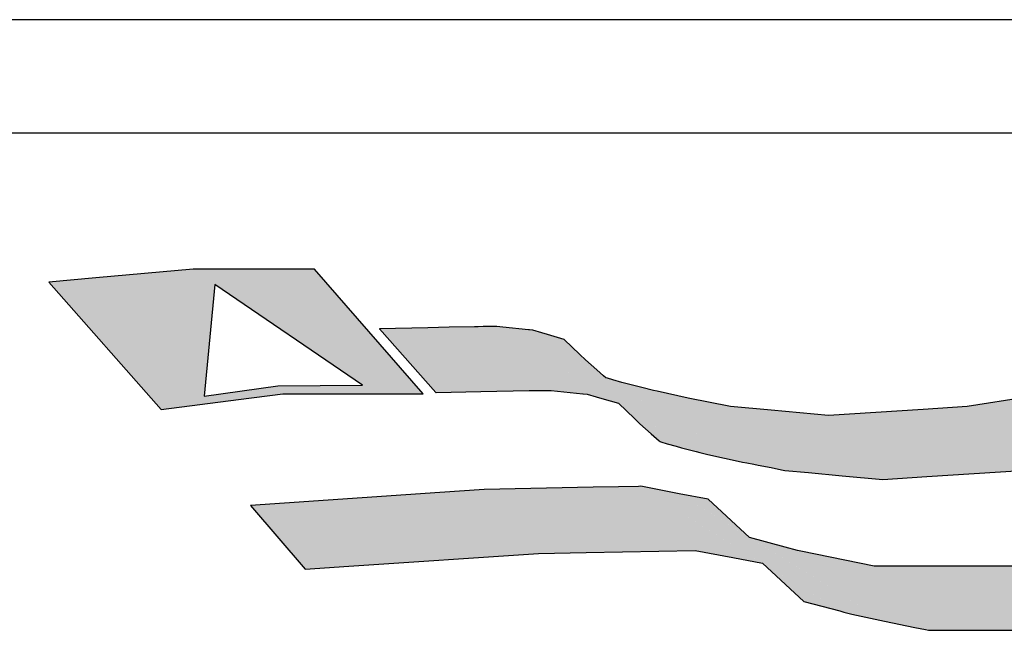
# Model space of a CAD drawing. Extents: x -1825 to 98, y 5678 to 6985.
# Tile 39 of 86: x -1070 to -1054, y 6497 to 6507. Entities that reach past the tile are written whole.
import ezdxf

# ---------------------------------------------------------------- set-up
doc = ezdxf.new("R2010")
doc.units = 0
doc.header["$MEASUREMENT"] = 0
doc.layers.add('CARIMBO', color=7, linetype='CONTINUOUS')

msp = doc.modelspace()

# ---------------------------------------------------------------- hatches: boundary and pattern name
at = {"layer": 'CARIMBO'}
h = msp.add_hatch(color=162, dxfattribs=at)
h.paths.add_polyline_path([(-1065.033, 6502.853), (-1066.502, 6502.853), (-1066.967, 6502.853), (-1068.516, 6502.715), (-1069.26, 6502.649), (-1067.474, 6500.619), (-1066.243, 6500.779), (-1065.54, 6500.87), (-1063.768, 6500.87), (-1063.303, 6500.87)])
h.paths.add_polyline_path([(-1064.268, 6501.005), (-1065.616, 6500.995), (-1066.792, 6500.834), (-1066.621, 6502.609)], flags=16)
h = msp.add_hatch(color=10, dxfattribs=at)
h.paths.add_polyline_path([(-1050.526, 6501.481), (-1050.524, 6501.48), (-1050.526, 6501.483)])
h.paths.add_polyline_path([(-1055.35, 6500.621), (-1053.784, 6499.65), (-1053.167, 6499.748), (-1054.649, 6500.668)])
h.paths.add_polyline_path([(-1054.649, 6500.668), (-1053.167, 6499.748), (-1052.132, 6499.913), (-1053.614, 6500.832)])
h.paths.add_polyline_path([(-1053.614, 6500.832), (-1052.132, 6499.913), (-1051.551, 6500.034), (-1052.997, 6500.93)])
h.paths.add_polyline_path([(-1051.086, 6501.329), (-1049.682, 6500.458), (-1049.665, 6500.463), (-1051.069, 6501.333)])
h.paths.add_polyline_path([(-1051.069, 6501.333), (-1049.665, 6500.463), (-1049.67, 6500.47), (-1051.064, 6501.334)])
h.paths.add_polyline_path([(-1051.064, 6501.334), (-1049.67, 6500.47), (-1049.835, 6500.665), (-1050.958, 6501.361)])
h.paths.add_polyline_path([(-1050.958, 6501.361), (-1049.835, 6500.665), (-1050.524, 6501.48), (-1050.526, 6501.481)])
h.paths.add_polyline_path([(-1051.532, 6501.236), (-1050.093, 6500.344), (-1049.682, 6500.458), (-1051.086, 6501.329)])
h.paths.add_polyline_path([(-1052.997, 6500.93), (-1051.551, 6500.034), (-1050.221, 6500.312), (-1051.666, 6501.208)])
h.paths.add_polyline_path([(-1051.666, 6501.208), (-1050.221, 6500.312), (-1050.093, 6500.344), (-1051.532, 6501.236)])
h.paths.add_polyline_path([(-1060.057, 6501.026), (-1057.972, 6499.734), (-1057.769, 6499.694), (-1059.825, 6500.969)])
h.paths.add_polyline_path([(-1059.825, 6500.969), (-1057.769, 6499.694), (-1057.603, 6499.661), (-1059.637, 6500.922)])
h.paths.add_polyline_path([(-1059.637, 6500.922), (-1057.603, 6499.661), (-1057.55, 6499.65), (-1059.581, 6500.91)])
h.paths.add_polyline_path([(-1059.581, 6500.91), (-1057.55, 6499.65), (-1057.174, 6499.615), (-1059.086, 6500.801)])
h.paths.add_polyline_path([(-1059.086, 6500.801), (-1057.174, 6499.615), (-1056.637, 6499.565), (-1058.415, 6500.668)])
h.paths.add_polyline_path([(-1057.769, 6500.607), (-1055.99, 6499.504), (-1055.29, 6499.551), (-1056.855, 6500.522)])
h.paths.add_polyline_path([(-1056.855, 6500.522), (-1055.29, 6499.551), (-1053.784, 6499.65), (-1055.35, 6500.621)])
h.paths.add_polyline_path([(-1058.415, 6500.668), (-1056.637, 6499.565), (-1055.99, 6499.504), (-1057.769, 6500.607)])
h.paths.add_polyline_path([(-1062.487, 6501.938), (-1060.765, 6500.871), (-1060.758, 6500.87), (-1062.481, 6501.938)])
h.paths.add_polyline_path([(-1062.481, 6501.938), (-1060.758, 6500.87), (-1060.693, 6500.863), (-1062.427, 6501.938)])
h.paths.add_polyline_path([(-1062.427, 6501.938), (-1060.693, 6500.863), (-1060.549, 6500.821), (-1062.351, 6501.939)])
h.paths.add_polyline_path([(-1062.351, 6501.939), (-1060.549, 6500.821), (-1060.459, 6500.795), (-1062.304, 6501.939)])
h.paths.add_polyline_path([(-1062.304, 6501.939), (-1060.459, 6500.795), (-1060.197, 6500.718), (-1062.166, 6501.939)])
h.paths.add_polyline_path([(-1061.631, 6501.888), (-1060.4, 6501.125), (-1060.436, 6501.157), (-1061.613, 6501.886)], flags=17)
h.paths.add_polyline_path([(-1061.613, 6501.886), (-1060.436, 6501.157), (-1060.543, 6501.251), (-1061.558, 6501.881)], flags=16)
h.paths.add_polyline_path([(-1061.558, 6501.881), (-1060.543, 6501.251), (-1060.722, 6501.409), (-1061.414, 6501.839)], flags=17)
h.paths.add_polyline_path([(-1061.414, 6501.839), (-1060.722, 6501.409), (-1060.809, 6501.493), (-1061.324, 6501.812)], flags=17)
h.paths.add_polyline_path([(-1061.324, 6501.812), (-1060.809, 6501.493), (-1061.062, 6501.736)], flags=17)
h.paths.add_polyline_path([(-1062.166, 6501.939), (-1058.96, 6499.951), (-1058.902, 6499.937), (-1062.131, 6501.939)])
h.paths.add_polyline_path([(-1062.131, 6501.939), (-1058.902, 6499.937), (-1058.772, 6499.905), (-1062.038, 6501.93)])
h.paths.add_polyline_path([(-1062.038, 6501.93), (-1058.772, 6499.905), (-1058.245, 6499.789), (-1061.631, 6501.888)])
h.paths.add_polyline_path([(-1059.535, 6500.108), (-1059.524, 6500.105), (-1059.549, 6500.12)], flags=17)
h.paths.add_polyline_path([(-1059.549, 6500.12), (-1059.524, 6500.105), (-1059.422, 6500.075), (-1059.678, 6500.234)], flags=17)
h.paths.add_polyline_path([(-1059.678, 6500.234), (-1059.422, 6500.075), (-1059.28, 6500.035), (-1059.857, 6500.392)], flags=16)
h.paths.add_polyline_path([(-1059.857, 6500.392), (-1059.28, 6500.035), (-1059.191, 6500.009), (-1059.943, 6500.475)], flags=17)
h.paths.add_polyline_path([(-1059.943, 6500.475), (-1059.191, 6500.009), (-1058.96, 6499.951), (-1060.197, 6500.718)], flags=17)
h.paths.add_polyline_path([(-1060.4, 6501.125), (-1058.245, 6499.789), (-1058.221, 6499.783), (-1060.372, 6501.117)])
h.paths.add_polyline_path([(-1060.372, 6501.117), (-1058.221, 6499.783), (-1058.154, 6499.77), (-1060.287, 6501.093)])
h.paths.add_polyline_path([(-1060.287, 6501.093), (-1058.154, 6499.77), (-1058.042, 6499.748), (-1060.145, 6501.052)])
h.paths.add_polyline_path([(-1060.145, 6501.052), (-1058.042, 6499.748), (-1057.972, 6499.734), (-1060.057, 6501.026)])
h.paths.add_polyline_path([(-1062.89, 6501.929), (-1061.266, 6500.922), (-1060.765, 6500.871), (-1062.487, 6501.938)])
h.paths.add_polyline_path([(-1063.1, 6500.888), (-1063.099, 6500.888), (-1063.102, 6500.89)])
h.paths.add_polyline_path([(-1063.102, 6500.89), (-1063.099, 6500.888), (-1062.388, 6500.904), (-1064.001, 6501.904)])
h.paths.add_polyline_path([(-1064.001, 6501.904), (-1062.388, 6500.904), (-1062.387, 6500.904), (-1064.001, 6501.904)])
h.paths.add_polyline_path([(-1064.001, 6501.904), (-1062.387, 6500.904), (-1061.616, 6500.921), (-1063.23, 6501.921)])
h.paths.add_polyline_path([(-1063.23, 6501.921), (-1061.616, 6500.921), (-1061.266, 6500.922), (-1062.89, 6501.929)])
h = msp.add_hatch(color=10, dxfattribs=at)
h.paths.add_polyline_path([(-1049.392, 6498.674), (-1047.933, 6497.769), (-1047.39, 6497.912), (-1048.796, 6498.784)])
h.paths.add_polyline_path([(-1048.796, 6498.784), (-1047.39, 6497.912), (-1047.37, 6497.918), (-1048.776, 6498.79)])
h.paths.add_polyline_path([(-1048.776, 6498.79), (-1047.37, 6497.918), (-1048.233, 6498.939)])
h.paths.add_polyline_path([(-1056.127, 6498.125), (-1054.48, 6497.104), (-1051.492, 6497.104), (-1053.139, 6498.125)])
h.paths.add_polyline_path([(-1053.139, 6498.125), (-1051.492, 6497.104), (-1050.889, 6497.217), (-1052.355, 6498.125)])
h.paths.add_polyline_path([(-1052.355, 6498.125), (-1050.889, 6497.217), (-1047.933, 6497.769), (-1049.392, 6498.674)])
h.paths.add_polyline_path([(-1062.334, 6499.348), (-1060.711, 6498.341), (-1058.974, 6498.376), (-1060.597, 6499.382)])
h.paths.add_polyline_path([(-1060.597, 6499.382), (-1058.974, 6498.376), (-1058.379, 6498.264), (-1060.196, 6499.39)])
h.paths.add_polyline_path([(-1059.233, 6499.279), (-1058.111, 6498.583), (-1058.77, 6499.19)], flags=17)
h.paths.add_polyline_path([(-1060.196, 6499.39), (-1058.379, 6498.264), (-1057.906, 6498.175), (-1059.877, 6499.396)])
h.paths.add_polyline_path([(-1059.877, 6499.396), (-1056.675, 6497.412), (-1056.61, 6497.394), (-1059.84, 6499.397)])
h.paths.add_polyline_path([(-1059.84, 6499.397), (-1056.61, 6497.394), (-1056.483, 6497.361), (-1059.734, 6499.376)])
h.paths.add_polyline_path([(-1057.247, 6497.562), (-1056.675, 6497.412), (-1057.906, 6498.175)], flags=17)
h.paths.add_polyline_path([(-1063.037, 6499.299), (-1061.468, 6498.326), (-1060.711, 6498.341), (-1062.334, 6499.348)])
h.paths.add_polyline_path([(-1057.543, 6498.429), (-1055.48, 6497.15), (-1055.313, 6497.115), (-1057.346, 6498.376)])
h.paths.add_polyline_path([(-1057.346, 6498.376), (-1055.313, 6497.115), (-1055.261, 6497.104), (-1057.295, 6498.365)])
h.paths.add_polyline_path([(-1057.295, 6498.365), (-1055.261, 6497.104), (-1054.48, 6497.104), (-1056.127, 6498.125)])
h.paths.add_polyline_path([(-1058.111, 6498.583), (-1055.963, 6497.252), (-1055.48, 6497.15), (-1057.543, 6498.429)])
h.paths.add_polyline_path([(-1059.734, 6499.376), (-1056.483, 6497.361), (-1055.963, 6497.252), (-1059.233, 6499.279)])
h.paths.add_polyline_path([(-1065.181, 6498.076), (-1064.489, 6498.123), (-1066.051, 6499.091)])
h.paths.add_polyline_path([(-1066.051, 6499.091), (-1064.489, 6498.123), (-1061.468, 6498.326), (-1063.037, 6499.299)])

# ---------------------------------------------------------------- linework, layer by layer
at = {"layer": 'CARIMBO', "color": 6}
for p, q in [((-994.2, 6506.826), (-1169.2, 6506.826)), ((-1039.2, 6505.02), (-1077.664, 6505.02))]:
    msp.add_line(p, q, dxfattribs=at)
at = {"layer": 'CARIMBO', "color": 162}
for p, q in [((-1066.621, 6502.609), (-1066.792, 6500.834)), ((-1064.268, 6501.005), (-1066.621, 6502.609)), ((-1066.792, 6500.834), (-1065.616, 6500.995)), ((-1065.616, 6500.995), (-1064.268, 6501.005))]:
    msp.add_line(p, q, dxfattribs=at)
at = {"layer": 'CARIMBO', "color": 180}
msp.add_line((-1063.992, 6501.894), (-1063.992, 6501.904), dxfattribs=at)
at = {"layer": 'CARIMBO', "color": 162, "invisible_edges": 5}
for points in [[(-1068.516, 6502.715), (-1065.54, 6500.87), (-1063.768, 6500.87), (-1066.967, 6502.853)], [(-1066.967, 6502.853), (-1063.768, 6500.87), (-1063.303, 6500.87), (-1066.502, 6502.853)], [(-1066.502, 6502.853), (-1063.303, 6500.87), (-1065.033, 6502.853)], [(-1069.26, 6502.649), (-1066.243, 6500.779), (-1065.54, 6500.87), (-1068.516, 6502.715)], [(-1067.474, 6500.619), (-1067.474, 6500.619), (-1066.243, 6500.779), (-1069.26, 6502.649)]]:
    msp.add_3dface(points, dxfattribs=at)
at = {"layer": 'CARIMBO', "color": 10, "invisible_edges": 5}
for points in [[(-1064.001, 6501.904), (-1062.387, 6500.904), (-1061.616, 6500.921), (-1063.23, 6501.921)], [(-1064.001, 6501.904), (-1062.388, 6500.904), (-1062.387, 6500.904), (-1064.001, 6501.904)], [(-1063.102, 6500.89), (-1063.099, 6500.888), (-1062.388, 6500.904), (-1064.001, 6501.904)], [(-1063.23, 6501.921), (-1061.616, 6500.921), (-1061.266, 6500.922), (-1062.89, 6501.929)], [(-1062.89, 6501.929), (-1061.266, 6500.922), (-1060.765, 6500.871), (-1062.487, 6501.938)], [(-1062.487, 6501.938), (-1060.765, 6500.871), (-1060.758, 6500.87), (-1062.481, 6501.938)], [(-1062.481, 6501.938), (-1060.758, 6500.87), (-1060.693, 6500.863), (-1062.427, 6501.938)], [(-1062.427, 6501.938), (-1060.693, 6500.863), (-1060.549, 6500.821), (-1062.351, 6501.939)], [(-1062.351, 6501.939), (-1060.549, 6500.821), (-1060.459, 6500.795), (-1062.304, 6501.939)], [(-1062.304, 6501.939), (-1060.459, 6500.795), (-1060.197, 6500.718), (-1062.166, 6501.939)], [(-1062.166, 6501.939), (-1058.96, 6499.951), (-1058.902, 6499.937), (-1062.131, 6501.939)], [(-1062.131, 6501.939), (-1058.902, 6499.937), (-1058.772, 6499.905), (-1062.038, 6501.93)], [(-1062.038, 6501.93), (-1058.772, 6499.905), (-1058.245, 6499.789), (-1061.631, 6501.888)], [(-1061.631, 6501.888), (-1060.4, 6501.125), (-1060.436, 6501.157), (-1061.613, 6501.886)], [(-1061.613, 6501.886), (-1060.436, 6501.157), (-1060.543, 6501.251), (-1061.558, 6501.881)], [(-1061.558, 6501.881), (-1060.543, 6501.251), (-1060.722, 6501.409), (-1061.414, 6501.839)], [(-1061.414, 6501.839), (-1060.722, 6501.409), (-1060.809, 6501.493), (-1061.324, 6501.812)], [(-1061.324, 6501.812), (-1060.809, 6501.493), (-1061.062, 6501.736)], [(-1060.4, 6501.125), (-1058.245, 6499.789), (-1058.221, 6499.783), (-1060.372, 6501.117)], [(-1060.372, 6501.117), (-1058.221, 6499.783), (-1058.154, 6499.77), (-1060.287, 6501.093)], [(-1060.287, 6501.093), (-1058.154, 6499.77), (-1058.042, 6499.748), (-1060.145, 6501.052)], [(-1060.145, 6501.052), (-1058.042, 6499.748), (-1057.972, 6499.734), (-1060.057, 6501.026)], [(-1060.057, 6501.026), (-1057.972, 6499.734), (-1057.769, 6499.694), (-1059.825, 6500.969)], [(-1059.825, 6500.969), (-1057.769, 6499.694), (-1057.603, 6499.661), (-1059.637, 6500.922)], [(-1059.637, 6500.922), (-1057.603, 6499.661), (-1057.55, 6499.65), (-1059.581, 6500.91)], [(-1059.581, 6500.91), (-1057.55, 6499.65), (-1057.174, 6499.615), (-1059.086, 6500.801)], [(-1059.086, 6500.801), (-1057.174, 6499.615), (-1056.637, 6499.565), (-1058.415, 6500.668)], [(-1054.649, 6500.668), (-1053.167, 6499.748), (-1052.132, 6499.913), (-1053.614, 6500.832)], [(-1059.943, 6500.475), (-1059.191, 6500.009), (-1058.96, 6499.951), (-1060.197, 6500.718)], [(-1058.415, 6500.668), (-1056.637, 6499.565), (-1055.99, 6499.504), (-1057.769, 6500.607)], [(-1056.855, 6500.522), (-1055.29, 6499.551), (-1053.784, 6499.65), (-1055.35, 6500.621)], [(-1055.35, 6500.621), (-1053.784, 6499.65), (-1053.167, 6499.748), (-1054.649, 6500.668)], [(-1059.857, 6500.392), (-1059.28, 6500.035), (-1059.191, 6500.009), (-1059.943, 6500.475)], [(-1057.769, 6500.607), (-1055.99, 6499.504), (-1055.29, 6499.551), (-1056.855, 6500.522)], [(-1059.678, 6500.234), (-1059.422, 6500.075), (-1059.28, 6500.035), (-1059.857, 6500.392)], [(-1059.549, 6500.12), (-1059.524, 6500.105), (-1059.422, 6500.075), (-1059.678, 6500.234)], [(-1059.535, 6500.108), (-1059.535, 6500.108), (-1059.524, 6500.105), (-1059.549, 6500.12)], [(-1062.334, 6499.348), (-1060.711, 6498.341), (-1058.974, 6498.376), (-1060.597, 6499.382)], [(-1060.597, 6499.382), (-1058.974, 6498.376), (-1058.379, 6498.264), (-1060.196, 6499.39)], [(-1060.196, 6499.39), (-1058.379, 6498.264), (-1057.906, 6498.175), (-1059.877, 6499.396)], [(-1059.877, 6499.396), (-1056.675, 6497.412), (-1056.61, 6497.394), (-1059.84, 6499.397)], [(-1059.84, 6499.397), (-1056.61, 6497.394), (-1056.483, 6497.361), (-1059.734, 6499.376)], [(-1059.734, 6499.376), (-1056.483, 6497.361), (-1055.963, 6497.252), (-1059.233, 6499.279)], [(-1066.051, 6499.091), (-1064.489, 6498.123), (-1061.468, 6498.326), (-1063.037, 6499.299)], [(-1063.037, 6499.299), (-1061.468, 6498.326), (-1060.711, 6498.341), (-1062.334, 6499.348)], [(-1059.233, 6499.279), (-1058.111, 6498.583), (-1058.77, 6499.19)], [(-1065.181, 6498.076), (-1065.181, 6498.076), (-1064.489, 6498.123), (-1066.051, 6499.091)], [(-1058.111, 6498.583), (-1055.963, 6497.252), (-1055.48, 6497.15), (-1057.543, 6498.429)], [(-1057.543, 6498.429), (-1055.48, 6497.15), (-1055.313, 6497.115), (-1057.346, 6498.376)], [(-1057.346, 6498.376), (-1055.313, 6497.115), (-1055.261, 6497.104), (-1057.295, 6498.365)], [(-1057.295, 6498.365), (-1055.261, 6497.104), (-1054.48, 6497.104), (-1056.127, 6498.125)], [(-1057.247, 6497.562), (-1057.247, 6497.562), (-1056.675, 6497.412), (-1057.906, 6498.175)], [(-1056.127, 6498.125), (-1054.48, 6497.104), (-1051.492, 6497.104), (-1053.139, 6498.125)]]:
    msp.add_3dface(points, dxfattribs=at)
at = {"layer": 'CARIMBO', "color": 180, "invisible_edges": 5}
msp.add_3dface([(-1063.1, 6500.888), (-1063.1, 6500.888), (-1063.099, 6500.888), (-1063.102, 6500.89)], dxfattribs=at)

doc.saveas('drawing.dxf')
